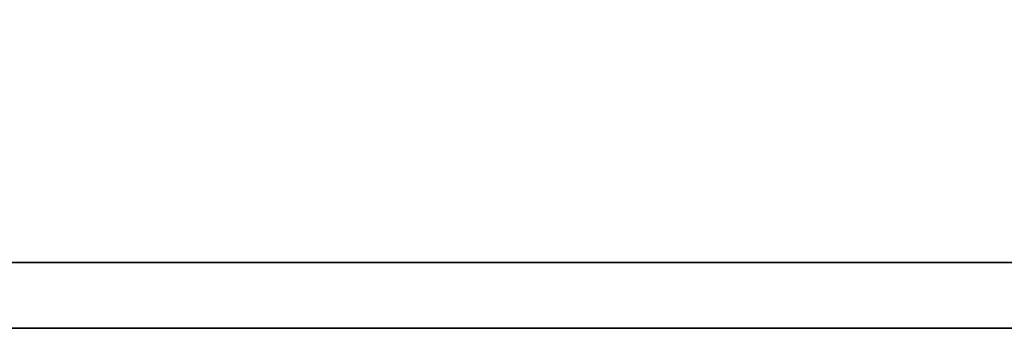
# Model space of a CAD drawing. Header units: millimetres. Extents: x -60 to 402, y -73 to 85.
# Tile 88 of 105: x 257.179 to 258.503, y 2.246 to 2.661. Entities that reach past the tile are written whole.
import ezdxf

# ---------------------------------------------------------------- set-up
doc = ezdxf.new("R2010")
doc.units = ezdxf.units.MM
doc.layers.add('DIM', color=4, linetype='Continuous')
doc.layers.add('layer 1', color=7, linetype='Continuous')

# ---------------------------------------------------------------- blocks, each defined once
blk = doc.blocks.new('TBI MOTION logo(完整正式版)')
at = {"layer": 'layer 1', "color": 22, "lineweight": 35}
blk.add_open_spline([(75.90875, -9.47875), (75.90875, -9.47875), (75.90875, -12.28625), (75.90875, -12.28625), (75.90875, -12.28625), (75.90875, -12.28625), (75.90875, -12.47875), (75.90875, -12.47875), (75.90875, -12.47875), (75.90875, -12.47875), (75.71625, -12.47875), (75.71625, -12.47875), (75.71625, -12.47875), (75.71625, -12.47875), (-88.32875, -12.47875), (-88.32875, -12.47875), (-88.32875, -12.47875), (-88.32875, -12.47875), (-88.32875, -13.29375), (-88.32875, -13.29375), (-88.32875, -13.29375), (-88.32875, -13.29375), (82.89125, -13.29375), (82.89125, -13.29375), (82.89125, -13.29375), (82.89125, -13.29375), (75.90875, -9.47875), (75.90875, -9.47875)], degree=3, knots=[0, 0, 0, 0, 0.14285714, 0.14285714, 0.14285714, 0.14285714, 0.28571429, 0.28571429, 0.28571429, 0.28571429, 0.42857143, 0.42857143, 0.42857143, 0.42857143, 0.57142857, 0.57142857, 0.57142857, 0.57142857, 0.71428571, 0.71428571, 0.71428571, 0.71428571, 0.85714286, 0.85714286, 0.85714286, 0.85714286, 1, 1, 1, 1], dxfattribs=at)

msp = doc.modelspace()

# ---------------------------------------------------------------- block references
at = {"layer": 'DIM', "color": 7, "xscale": 0.1088999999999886, "yscale": 0.1088999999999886, "zscale": 0.1088999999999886}
msp.add_blockref('TBI MOTION logo(完整正式版)', (261.1615, 3.6932), dxfattribs=at)

doc.saveas('drawing.dxf')
